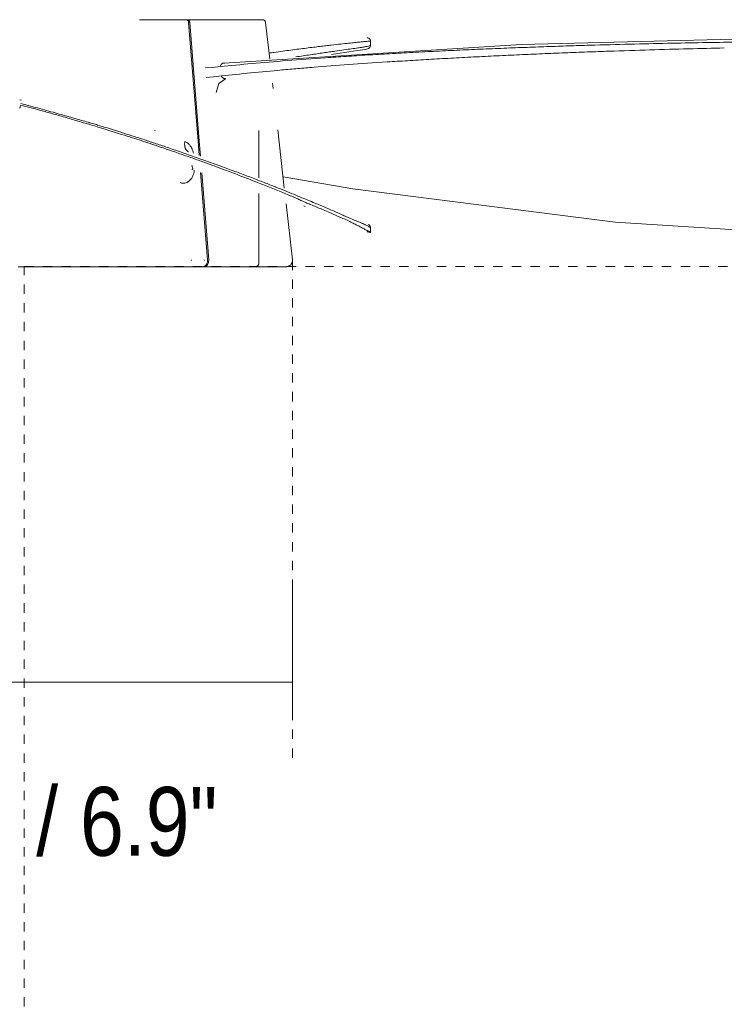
# Model space of a CAD drawing. Header units: millimetres. Extents: x 5911 to 10519, y 1372 to 7072.
# Tile 3 of 11: x 6592 to 6817, y 1541 to 1856. Entities that reach past the tile are written whole.
import ezdxf

# ---------------------------------------------------------------- set-up
doc = ezdxf.new("R2010")
doc.units = ezdxf.units.MM
doc.linetypes.add('Dash', pattern=[6, 3, -3])
for name, color, linetype, lineweight in [('Aparatos eléctricos', 7, 'Continuous', 9), ('Cotas', 7, 'Continuous', 9), ('Cotas-10', 7, 'Continuous', 9)]:
    doc.layers.add(name, color=color, linetype=linetype, lineweight=lineweight)
doc.layers.add('Lighthing Fixture Dim Grey Dash', color=7, linetype='Dash', lineweight=9, true_color=0xd2d2d2)
doc.styles.add('Arial Narrow', font='ARIALN.TTF', dxfattribs={"height": 22})
doc.dimstyles.new('FARO_-_2_2mm_Arial_Narrow_mm_Inch_Right', dxfattribs={"dimscale": 304.8, "dimtxt": 22.515481, "dimasz": 0, "dimexe": 0.098425, "dimexo": 0.0625, "dimgap": 0.016404, "dimtad": 1, "dimdec": 0, "dimzin": 0, "dimdsep": 46, "dimtxsty": 'Arial Narrow', "dimblk1": 'NONE', "dimblk2": 'NONE', "dimsah": 1, "dimcen": 0.09, "dimadec": 0, "dimazin": 0, "dimtfac": 1, "dimtdec": 4, "dimtix": 1, "dimtmove": 2, "dimatfit": 3, "dimfxl": 0.032808, "dimfxlon": 1, "dimtvp": 1, "dimtolj": 1, "dimtzin": 0, "dimarcsym": 2})

# ---------------------------------------------------------------- blocks, each defined once
blk = doc.blocks.new('34315 - 33832-1TW MINI PUNT TUB S LED White fan with DC motor-692812-Alzado_PDF')
at = {"layer": 'Aparatos eléctricos'}
for p, q in [((6645.64, 1855.8), (6645.8, 1855.8)), ((6672.09, 1843.22), (6670.77, 1854.91)), ((6704.32, 1847.53), (6704.32, 1848.98)), ((6656.87, 1841.91), (6657.48, 1841.87)), ((6673.16, 1833.82), (6672.96, 1835.55)), ((6592.74, 1830.01), (6592.14, 1830.16)), ((6676.77, 1801.92), (6674.66, 1820.57)), ((6635.25, 1820.38), (6635.47, 1820.38)), ((6668.61, 1805.18), (6668.61, 1820.38)), ((6649.98, 1806.95), (6652.22, 1779.03)), ((6652.58, 1779.03), (6650.35, 1806.82)), ((6668.61, 1777.88), (6668.61, 1800.22)), ((6679.36, 1779.03), (6677.34, 1796.88)), ((6704.31, 1787.74), (6704.31, 1789.33)), ((6647.05, 1778.97), (6647.06, 1778.8)), ((6650.81, 1776.8), (6651.18, 1776.8)), ((6651.17, 1778.97), (6651.19, 1778.8))]:
    blk.add_line(p, q, dxfattribs=at)
at = {"layer": 'Aparatos eléctricos', "flags": 128}
for points in [[(6645.44, 1855.8), (6643.14, 1855.8), (6640.76, 1855.8), (6638.3, 1855.8), (6635.77, 1855.8), (6633.16, 1855.8), (6630.5, 1855.8)], [(6669.77, 1855.8), (6669.71, 1855.8), (6669.53, 1855.8), (6669.22, 1855.8), (6668.78, 1855.8), (6668.23, 1855.8), (6667.55, 1855.8), (6666.75, 1855.8), (6665.83, 1855.8), (6664.8, 1855.8), (6663.65, 1855.8), (6662.38, 1855.8), (6661.01, 1855.8), (6659.52, 1855.8), (6657.92, 1855.8), (6656.22, 1855.8), (6654.42, 1855.8), (6652.52, 1855.8), (6650.52, 1855.8), (6648.43, 1855.8), (6646.24, 1855.8), (6645.8, 1855.8)], [(6648.62, 1855.8), (6650.7, 1855.8), (6652.69, 1855.8), (6654.59, 1855.8), (6656.38, 1855.8), (6658.07, 1855.8), (6659.66, 1855.8), (6661.13, 1855.8), (6662.5, 1855.8), (6663.76, 1855.8), (6664.9, 1855.8), (6665.92, 1855.8), (6666.83, 1855.8), (6667.62, 1855.8), (6668.28, 1855.8), (6668.83, 1855.8), (6669.25, 1855.8), (6669.55, 1855.8), (6669.72, 1855.8), (6669.77, 1855.8)], [(6669.77, 1855.8), (6669.81, 1855.8), (6669.85, 1855.8), (6669.89, 1855.79), (6669.93, 1855.79), (6669.97, 1855.78), (6670.01, 1855.77), (6670.05, 1855.76), (6670.09, 1855.75), (6670.13, 1855.74), (6670.16, 1855.72), (6670.2, 1855.71), (6670.24, 1855.69), (6670.27, 1855.67), (6670.3, 1855.65), (6670.34, 1855.63), (6670.37, 1855.6), (6670.4, 1855.58), (6670.43, 1855.55), (6670.46, 1855.53), (6670.49, 1855.5), (6670.52, 1855.47), (6670.54, 1855.44), (6670.57, 1855.41), (6670.59, 1855.37), (6670.61, 1855.34), (6670.64, 1855.31), (6670.66, 1855.27), (6670.67, 1855.24), (6670.69, 1855.2), (6670.71, 1855.16), (6670.72, 1855.13), (6670.73, 1855.09), (6670.74, 1855.05), (6670.75, 1855.01), (6670.76, 1854.97), (6670.76, 1854.93), (6670.77, 1854.91)], [(6646.14, 1854.91), (6649.18, 1816.97), (6649.55, 1812.33)], [(6649.93, 1812.17), (6649.54, 1816.97), (6646.5, 1854.91)], [(6992.19, 1829.41), (6988.52, 1837.76), (6984.06, 1840.8), (6977, 1843.49), (6966.04, 1845.82), (6949.05, 1847.77), (6923.25, 1849.18), (6883.71, 1849.93), (6824.69, 1849.69), (6752.67, 1847.89), (6657.46, 1841.87)], [(6704.32, 1848.98), (6704.29, 1849.17), (6704.24, 1849.35), (6704.17, 1849.5), (6704.09, 1849.62), (6704, 1849.71), (6703.82, 1849.84), (6703.67, 1849.91), (6703.43, 1849.97), (6703.32, 1849.98), (6703.27, 1849.98), (6703.25, 1849.98), (6703.25, 1849.98), (6703.24, 1849.98), (6703.23, 1849.98), (6703.23, 1849.98), (6703.22, 1849.98), (6703.22, 1849.98), (6703.21, 1849.98)], [(6704.32, 1847.53), (6704.12, 1846.93), (6703.72, 1846.6), (6703.39, 1846.48), (6702.72, 1846.32), (6700.2, 1845.9), (6691.83, 1844.7)], [(6656.35, 1840.8), (6653.78, 1840.52), (6651.48, 1840.35)], [(6656.65, 1837.81), (6654.08, 1837.52), (6651.78, 1837.36)], [(6658.01, 1836.92), (6655.85, 1835.44), (6654.96, 1832.54)], [(6992.19, 1828.48), (6988.92, 1818.64), (6984.26, 1813.29), (6977.21, 1807.94), (6967.58, 1802.79), (6954.87, 1797.93), (6939.22, 1793.72), (6920.61, 1790.37), (6898.78, 1788.02), (6847.97, 1786.89), (6782.54, 1790.99), (6698.63, 1801.73), (6676.35, 1805.49)], [(6646.05, 1813.59), (6646.07, 1813.58), (6646.15, 1813.54)], [(6704.31, 1789.38), (6704.3, 1789.53), (6704.23, 1789.78), (6704.14, 1789.94), (6703.94, 1790.15), (6703.83, 1790.23), (6703.78, 1790.26), (6703.76, 1790.27), (6703.76, 1790.28), (6703.75, 1790.28), (6703.74, 1790.28), (6703.74, 1790.28), (6703.73, 1790.29), (6703.73, 1790.29), (6703.72, 1790.29), (6703.72, 1790.29)], [(6591.68, 1776.8), (6595.09, 1776.8), (6598.49, 1776.8), (6601.89, 1776.8), (6605.26, 1776.8), (6608.62, 1776.8), (6611.95, 1776.8), (6615.25, 1776.8), (6618.51, 1776.8), (6621.72, 1776.8), (6624.9, 1776.8), (6628.02, 1776.8), (6631.08, 1776.8), (6634.08, 1776.8), (6637.01, 1776.8), (6639.87, 1776.8), (6642.66, 1776.8), (6645.36, 1776.8), (6647.98, 1776.8), (6650.51, 1776.8), (6650.81, 1776.8)], [(6651.18, 1776.8), (6653.59, 1776.8), (6655.9, 1776.8), (6658.11, 1776.8), (6660.21, 1776.8), (6662.21, 1776.8), (6664.09, 1776.8), (6665.86, 1776.8), (6667.52, 1776.8), (6669.05, 1776.8), (6670.45, 1776.8), (6671.74, 1776.8), (6672.89, 1776.8), (6673.92, 1776.8), (6674.81, 1776.8), (6675.58, 1776.8), (6676.21, 1776.8), (6676.7, 1776.8), (6677.06, 1776.8), (6677.29, 1776.8), (6677.38, 1776.8), (6677.38, 1776.8)], [(6677.38, 1776.8), (6677.31, 1776.8), (6677.1, 1776.8), (6676.76, 1776.8), (6676.29, 1776.8), (6675.68, 1776.8), (6674.94, 1776.8), (6674.06, 1776.8), (6673.05, 1776.8), (6671.92, 1776.8), (6670.65, 1776.8), (6669.26, 1776.8), (6667.75, 1776.8), (6666.12, 1776.8), (6664.36, 1776.8), (6662.5, 1776.8), (6660.52, 1776.8), (6658.43, 1776.8), (6656.23, 1776.8), (6654, 1776.8)], [(6666.39, 1776.88), (6666.87, 1776.88), (6667.23, 1776.88), (6667.47, 1776.88), (6667.59, 1776.88)], [(6667.55, 1776.88), (6667.37, 1776.88), (6667.08, 1776.88)], [(6668.61, 1777.88), (6668.61, 1777.84), (6668.61, 1777.8), (6668.6, 1777.76), (6668.6, 1777.72), (6668.59, 1777.68), (6668.58, 1777.64), (6668.57, 1777.6), (6668.56, 1777.56), (6668.54, 1777.53), (6668.53, 1777.49), (6668.51, 1777.45), (6668.5, 1777.42), (6668.48, 1777.38), (6668.46, 1777.35), (6668.43, 1777.31), (6668.41, 1777.28), (6668.39, 1777.25), (6668.36, 1777.22), (6668.33, 1777.19), (6668.31, 1777.16), (6668.28, 1777.13), (6668.25, 1777.11), (6668.21, 1777.08), (6668.18, 1777.06), (6668.15, 1777.04), (6668.11, 1777.02), (6668.08, 1777), (6668.04, 1776.98), (6668.01, 1776.96), (6667.97, 1776.95), (6667.93, 1776.93), (6667.9, 1776.92), (6667.86, 1776.91), (6667.82, 1776.9), (6667.78, 1776.89), (6667.74, 1776.89), (6667.7, 1776.88), (6667.66, 1776.88), (6667.62, 1776.88)], [(6679.38, 1778.8), (6679.38, 1778.72), (6679.37, 1778.64), (6679.36, 1778.56), (6679.35, 1778.48), (6679.34, 1778.4), (6679.32, 1778.33), (6679.3, 1778.25), (6679.28, 1778.17), (6679.25, 1778.1), (6679.22, 1778.02), (6679.19, 1777.95), (6679.15, 1777.88), (6679.11, 1777.81), (6679.07, 1777.74), (6679.03, 1777.67), (6678.98, 1777.61), (6678.93, 1777.54), (6678.88, 1777.48), (6678.83, 1777.42), (6678.77, 1777.37), (6678.71, 1777.31), (6678.65, 1777.26), (6678.59, 1777.21), (6678.52, 1777.16), (6678.46, 1777.12), (6678.39, 1777.08), (6678.32, 1777.04), (6678.25, 1777), (6678.18, 1776.97), (6678.1, 1776.94), (6678.03, 1776.91), (6677.95, 1776.89), (6677.87, 1776.86), (6677.8, 1776.85), (6677.72, 1776.83), (6677.64, 1776.82), (6677.56, 1776.81), (6677.48, 1776.8), (6677.4, 1776.8), (6677.38, 1776.8)], [(6679.36, 1779.03), (6679.37, 1778.95), (6679.38, 1778.87), (6679.38, 1778.8)]]:
    blk.add_lwpolyline(points, dxfattribs=at)
at = {"layer": 'Aparatos eléctricos'}
for points, knots in [([(6645.44, 1855.8), (6645.51, 1855.8), (6645.64, 1855.77), (6645.81, 1855.66), (6645.95, 1855.5), (6646.08, 1855.27), (6646.13, 1855.06), (6646.14, 1854.91)], [0, 0, 0, 0, 0.2, 0.4, 0.55, 0.7, 1, 1, 1, 1]), ([(6646.5, 1854.91), (6646.49, 1855.01), (6646.46, 1855.2), (6646.36, 1855.43), (6646.23, 1855.6), (6646.06, 1855.75), (6645.9, 1855.8), (6645.8, 1855.8)], [0, 0, 0, 0, 0.2, 0.4, 0.55, 0.7, 1, 1, 1, 1]), ([(6704.32, 1848.98), (6704.32, 1848.98), (6704.31, 1848.98), (6704.29, 1848.98), (6704.16, 1848.97), (6703.85, 1848.94), (6703.21, 1848.88), (6702.59, 1848.82), (6702.23, 1848.78)], [0.5477037, 0.5477037, 0.5477037, 0.5477037, 0.55, 0.5625, 0.575, 0.6, 0.625, 0.65, 0.65, 0.65, 0.65]), ([(6697.29, 1848.28), (6696.54, 1848.2), (6694.88, 1848.02), (6692.36, 1847.74), (6690.05, 1847.47), (6688.8, 1847.32), (6688.14, 1847.24)], [0.725, 0.725, 0.725, 0.725, 0.75, 0.775, 0.7875, 0.8, 0.8, 0.8, 0.8]), ([(6788.8, 1848.01), (6784.69, 1847.91), (6778.3, 1847.74), (6769.38, 1847.48), (6764.8, 1847.32), (6762.46, 1847.24)], [0.75, 0.75, 0.75, 0.75, 0.775, 0.7875, 0.8, 0.8, 0.8, 0.8]), ([(6817.47, 1846.77), (6813.77, 1846.69), (6806.11, 1846.5), (6797.88, 1846.27), (6793.65, 1846.14)], [0.67500021, 0.67500021, 0.67500021, 0.67500021, 0.7, 0.725, 0.725, 0.725, 0.725]), ([(6717.9, 1845.33), (6715.38, 1845.2), (6710.41, 1844.93), (6703.28, 1844.51), (6696.5, 1844.08), (6687.73, 1843.48), (6673.35, 1842.41), (6662.74, 1841.46), (6656.35, 1840.8)], [0.875, 0.875, 0.875, 0.875, 0.8875, 0.9, 0.9125, 0.925, 0.95, 1, 1, 1, 1]), ([(6685.08, 1844.58), (6684.34, 1844.47), (6682.85, 1844.25), (6681.26, 1844.01), (6680.46, 1843.89)], [0.8, 0.8, 0.8, 0.8, 0.8125, 0.82451983, 0.82451983, 0.82451983, 0.82451983]), ([(6737.3, 1843.88), (6734.83, 1843.75), (6729.93, 1843.49), (6722.9, 1843.09), (6716.17, 1842.69), (6707.43, 1842.14), (6701.23, 1841.71), (6697.33, 1841.42)], [0.825, 0.825, 0.825, 0.825, 0.8375, 0.85, 0.8625, 0.875, 0.9, 0.9, 0.9, 0.9]), ([(6697.33, 1841.42), (6693.44, 1841.14), (6687.97, 1840.72), (6681.09, 1840.15), (6674.29, 1839.57), (6669.31, 1839.1), (6666.08, 1838.78)], [0.9, 0.9, 0.9, 0.9, 0.925, 0.9375, 0.95, 0.975, 0.975, 0.975, 0.975]), ([(6701.36, 1790.78), (6701.03, 1790.92), (6700.3, 1791.21), (6698.71, 1791.85), (6697.08, 1792.57), (6695.26, 1793.4), (6693.74, 1794.08), (6692.04, 1794.81), (6690.21, 1795.59), (6688.22, 1796.43), (6686.03, 1797.35), (6683.67, 1798.33), (6680.32, 1799.72), (6676.49, 1801.28), (6671.79, 1803.15), (6667.87, 1804.68), (6663.64, 1806.29), (6659.3, 1807.89), (6654.7, 1809.56), (6649.8, 1811.33), (6644.9, 1813.06), (6640.33, 1814.63), (6636.24, 1815.99), (6632.43, 1817.26), (6628.88, 1818.41), (6625.99, 1819.34), (6623.85, 1820.01), (6621.98, 1820.6), (6619.87, 1821.26), (6617.62, 1821.94), (6615.45, 1822.58), (6613.54, 1823.14), (6611.39, 1823.76), (6608.37, 1824.62), (6604.22, 1825.79), (6598.68, 1827.33), (6594.61, 1828.46), (6592.48, 1829.04)], [0.575, 0.575, 0.575, 0.575, 0.5875, 0.6, 0.625, 0.6375, 0.65, 0.6625, 0.675, 0.6875, 0.7, 0.7125, 0.725, 0.75, 0.7625, 0.775, 0.7875, 0.8, 0.8125, 0.825, 0.8375, 0.85, 0.8625, 0.875, 0.8875, 0.9, 0.90625, 0.9125, 0.925, 0.9375, 0.94375, 0.95, 0.95625, 0.9625, 0.975, 0.9875, 1, 1, 1, 1]), ([(6613.5, 1823.15), (6612.82, 1823.35), (6611.39, 1823.76), (6608.37, 1824.62), (6604.22, 1825.79), (6598.68, 1827.33), (6594.61, 1828.46), (6592.48, 1829.04)], [0.95, 0.95, 0.95, 0.95, 0.95625, 0.9625, 0.975, 0.9875, 1, 1, 1, 1]), ([(6632.47, 1817.24), (6631.25, 1817.64), (6628.88, 1818.41), (6625.99, 1819.34), (6623.85, 1820.01), (6621.98, 1820.6), (6619.87, 1821.26), (6617.62, 1821.94), (6615.45, 1822.58), (6614.18, 1822.96), (6613.5, 1823.15)], [0.875, 0.875, 0.875, 0.875, 0.8875, 0.9, 0.90625, 0.9125, 0.925, 0.9375, 0.94375, 0.95, 0.95, 0.95, 0.95]), ([(6616.02, 1821.81), (6619.15, 1820.86), (6623.75, 1819.44), (6628.18, 1818.04), (6630.08, 1817.42), (6631.02, 1817.11)], [0.06818182, 0.06818182, 0.06818182, 0.06818182, 0.09090909, 0.10227273, 0.11363636, 0.11363636, 0.11363636, 0.11363636]), ([(6646.15, 1813.54), (6646.12, 1813.55), (6646.06, 1813.58), (6645.96, 1813.64), (6645.86, 1813.71), (6645.77, 1813.79), (6645.65, 1813.9), (6645.5, 1814.05), (6645.35, 1814.22), (6645.24, 1814.38), (6645.16, 1814.54), (6645.1, 1814.71), (6645.04, 1814.89), (6644.99, 1815.08), (6644.95, 1815.28), (6644.91, 1815.56), (6644.89, 1815.92), (6644.9, 1816.39), (6644.93, 1816.71), (6644.95, 1816.86)], [0, 0, 0, 0, 0.05, 0.1, 0.15, 0.1875, 0.225, 0.3, 0.35, 0.4, 0.45, 0.5, 0.55, 0.6, 0.65, 0.7, 0.8, 0.9, 1, 1, 1, 1]), ([(6644.95, 1816.86), (6645.26, 1816.75), (6645.84, 1816.42), (6646.54, 1815.74), (6646.95, 1815.11), (6647.16, 1814.7), (6647.29, 1814.42), (6647.44, 1814.05), (6647.59, 1813.58), (6647.67, 1813.25), (6647.7, 1813.09)], [0, 0, 0, 0, 0.2, 0.4, 0.55, 0.5875, 0.625, 0.7, 0.775, 0.85, 0.85, 0.85, 0.85]), ([(6647.15, 1809.29), (6647.22, 1809.13), (6647.36, 1808.81), (6647.49, 1808.32), (6647.48, 1808), (6647.35, 1807.88), (6647.25, 1807.89), (6647.18, 1807.92)], [0, 0, 0, 0, 0.25, 0.5, 0.75, 0.875, 1, 1, 1, 1]), ([(6647.99, 1807.64), (6647.97, 1807.53), (6647.94, 1807.26), (6647.83, 1806.68), (6647.63, 1806.07), (6647.36, 1805.51), (6647.01, 1804.89), (6646.57, 1804.39), (6646.12, 1804.04), (6645.82, 1803.84), (6644.92, 1803.42), (6644.09, 1803.44), (6643.42, 1803.7)], [0.1160131, 0.1160131, 0.1160131, 0.1160131, 0.15, 0.2, 0.3, 0.35, 0.4, 0.55, 0.5875, 0.625, 0.7, 1, 1, 1, 1]), ([(6686, 1797.36), (6685.24, 1797.68), (6683.67, 1798.33), (6680.32, 1799.72), (6677.45, 1800.89), (6675.24, 1801.78)], [0.7, 0.7, 0.7, 0.7, 0.7125, 0.725, 0.75, 0.75, 0.75, 0.75]), ([(6682.83, 1797.68), (6683.2, 1797.51), (6683.97, 1797.17), (6684.91, 1796.79), (6685.43, 1796.57)], [0.34206886, 0.34206886, 0.34206886, 0.34206886, 0.35227273, 0.36283399, 0.36283399, 0.36283399, 0.36283399]), ([(6685.7, 1796.46), (6686.23, 1796.25), (6687.42, 1795.75), (6688.65, 1795.22), (6689.29, 1794.95)], [0.3645935, 0.3645935, 0.3645935, 0.3645935, 0.375, 0.38636364, 0.38636364, 0.38636364, 0.38636364]), ([(6701.3, 1790.8), (6700.98, 1790.93), (6700.28, 1791.22), (6698.71, 1791.85), (6697.08, 1792.57), (6695.26, 1793.4), (6693.74, 1794.08), (6692.04, 1794.81), (6690.82, 1795.33), (6690.19, 1795.6)], [0.57576891, 0.57576891, 0.57576891, 0.57576891, 0.5875, 0.6, 0.625, 0.6375, 0.65, 0.6625, 0.675, 0.675, 0.675, 0.675]), ([(6689.29, 1794.95), (6689.94, 1794.67), (6690.91, 1794.24), (6692.19, 1793.69), (6693.12, 1793.29), (6694.06, 1792.89), (6695.34, 1792.33), (6696.9, 1791.63), (6698.51, 1790.85), (6699.34, 1790.41), (6699.7, 1790.22)], [0.38636364, 0.38636364, 0.38636364, 0.38636364, 0.39772727, 0.40340909, 0.40909091, 0.41477273, 0.42045455, 0.43181818, 0.44318182, 0.45454545, 0.45454545, 0.45454545, 0.45454545]), ([(6704.31, 1789.33), (6704.31, 1789.33), (6704.3, 1789.33), (6704.23, 1789.37), (6704.08, 1789.47), (6703.83, 1789.61), (6703.47, 1789.8), (6703.14, 1789.97), (6702.96, 1790.06)], [0.47680532, 0.47680532, 0.47680532, 0.47680532, 0.4875, 0.5, 0.5125, 0.525, 0.5375, 0.54947557, 0.54947557, 0.54947557, 0.54947557]), ([(6704.2, 1789.43), (6704.24, 1789.41), (6704.29, 1789.37), (6704.31, 1789.34), (6704.31, 1789.33), (6704.31, 1789.33)], [0.45, 0.45, 0.45, 0.45, 0.4625, 0.475, 0.47675886, 0.47675886, 0.47675886, 0.47675886]), ([(6703.23, 1788.37), (6703.32, 1788.32), (6703.5, 1788.25), (6703.74, 1788.14), (6703.96, 1788.01), (6704.19, 1787.87), (6704.3, 1787.78), (6704.31, 1787.75), (6704.31, 1787.74)], [0.52272727, 0.52272727, 0.52272727, 0.52272727, 0.53409091, 0.54545455, 0.55681818, 0.56818182, 0.59090909, 0.59679174, 0.59679174, 0.59679174, 0.59679174]), ([(6704.31, 1787.74), (6704.31, 1787.73), (6704.26, 1787.71), (6704.03, 1787.77), (6703.79, 1787.85), (6703.71, 1787.87)], [0.59682486, 0.59682486, 0.59682486, 0.59682486, 0.61363636, 0.63636364, 0.64469655, 0.64469655, 0.64469655, 0.64469655]), ([(6652.23, 1778.8), (6652.23, 1778.5), (6652.16, 1778.06), (6651.93, 1777.54), (6651.67, 1777.17), (6651.29, 1776.88), (6650.98, 1776.8), (6650.81, 1776.8)], [0, 0, 0, 0, 0.285714, 0.428571, 0.571429, 0.785714, 1, 1, 1, 1]), ([(6651.18, 1776.8), (6651.39, 1776.8), (6651.7, 1776.9), (6652.07, 1777.22), (6652.33, 1777.6), (6652.54, 1778.13), (6652.59, 1778.57), (6652.59, 1778.8)], [0, 0, 0, 0, 0.285714, 0.428571, 0.571429, 0.785714, 1, 1, 1, 1])]:
    blk.add_open_spline(points, degree=3, knots=knots, dxfattribs=at)
for points in [[(6702.23, 1848.78), (6701.86, 1848.75), (6701.44, 1848.7), (6700.96, 1848.66)], [(6832.18, 1848.78), (6828.99, 1848.75), (6822.44, 1848.66), (6811.96, 1848.5), (6800.83, 1848.29), (6792.91, 1848.11), (6788.8, 1848.01)], [(6683.81, 1846.71), (6683.03, 1846.61), (6681.41, 1846.41), (6678.91, 1846.08), (6676.27, 1845.72), (6674.4, 1845.46), (6673.46, 1845.33)], [(6688.14, 1847.24), (6687.48, 1847.16), (6686.1, 1846.99), (6684.59, 1846.81), (6683.81, 1846.71)], [(6692.87, 1845.71), (6692.33, 1845.64), (6691.18, 1845.47), (6689.92, 1845.29), (6689.26, 1845.19)], [(6695.85, 1846.14), (6694.95, 1846.01), (6693.97, 1845.87), (6692.87, 1845.71)], [(6698.29, 1846.49), (6697.56, 1846.38), (6696.75, 1846.27), (6695.85, 1846.14)], [(6699.33, 1848.49), (6698.72, 1848.43), (6698.04, 1848.36), (6697.29, 1848.28)], [(6700.24, 1846.77), (6699.67, 1846.69), (6699.02, 1846.59), (6698.29, 1846.49)], [(6700.96, 1848.66), (6700.48, 1848.61), (6699.94, 1848.55), (6699.33, 1848.49)], [(6701.75, 1847), (6701.31, 1846.93), (6700.81, 1846.86), (6700.24, 1846.77)], [(6702.88, 1847.19), (6702.56, 1847.13), (6702.19, 1847.07), (6701.75, 1847)], [(6703.65, 1847.33), (6703.45, 1847.29), (6703.19, 1847.24), (6702.88, 1847.19)], [(6704.12, 1847.44), (6704.01, 1847.41), (6703.86, 1847.37), (6703.65, 1847.33)], [(6704.31, 1847.52), (6704.3, 1847.51), (6704.26, 1847.48), (6704.17, 1847.45), (6704.12, 1847.44)], [(6747.9, 1846.71), (6745.41, 1846.61), (6740.39, 1846.41), (6732.95, 1846.08), (6725.47, 1845.72), (6720.41, 1845.47), (6717.9, 1845.33)], [(6762.46, 1847.24), (6760.12, 1847.16), (6755.34, 1846.99), (6750.39, 1846.81), (6747.9, 1846.71)], [(6780.54, 1845.71), (6778.28, 1845.64), (6773.68, 1845.47), (6768.91, 1845.29), (6766.51, 1845.2)], [(6793.65, 1846.14), (6789.42, 1846.01), (6785.06, 1845.87), (6780.54, 1845.71)], [(6673.46, 1845.33), (6672.93, 1845.26), (6672.39, 1845.18), (6671.86, 1845.11)], [(6689.26, 1845.19), (6688.61, 1845.1), (6687.25, 1844.9), (6685.82, 1844.69), (6685.08, 1844.58)], [(6766.51, 1845.2), (6764.1, 1845.1), (6759.25, 1844.9), (6752.04, 1844.59), (6744.73, 1844.25), (6739.76, 1844), (6737.3, 1843.88)], [(6656.35, 1840.8), (6656.31, 1840.97), (6656.39, 1841.31), (6656.79, 1841.68), (6657.28, 1841.87), (6657.6, 1841.89), (6657.74, 1841.88)], [(6666.08, 1838.78), (6662.85, 1838.46), (6659.71, 1838.14), (6656.65, 1837.81)], [(6658.01, 1836.92), (6657.89, 1836.93), (6657.64, 1836.96), (6657.28, 1837.09), (6656.97, 1837.29), (6656.74, 1837.53), (6656.67, 1837.72), (6656.65, 1837.81)], [(6592.48, 1828.5), (6592.43, 1828.31), (6592.33, 1827.97), (6592.24, 1827.67), (6592.21, 1827.54), (6592.22, 1827.52), (6592.22, 1827.52)], [(6592.48, 1828.49), (6594.63, 1827.93), (6596.92, 1827.32), (6599.35, 1826.65)], [(6599.35, 1826.65), (6600.56, 1826.31), (6603.07, 1825.61), (6605.66, 1824.87), (6607.04, 1824.48)], [(6607.04, 1824.48), (6608.41, 1824.08), (6611.31, 1823.23), (6614.46, 1822.28), (6616.02, 1821.81)], [(6631.02, 1817.11), (6631.97, 1816.8), (6633.84, 1816.18), (6635.96, 1815.47), (6637.15, 1815.07)], [(6640.41, 1814.59), (6638.96, 1815.08), (6636.24, 1815.99), (6633.7, 1816.83), (6632.47, 1817.24)], [(6637.15, 1815.07), (6639.52, 1814.27), (6642.39, 1813.29), (6645.19, 1812.3)], [(6649.8, 1811.32), (6648.16, 1811.91), (6644.9, 1813.06), (6641.85, 1814.11), (6640.41, 1814.59)], [(6645.19, 1812.3), (6646.6, 1811.81), (6649.36, 1810.82), (6652.96, 1809.52), (6655.8, 1808.47), (6657.45, 1807.85), (6658.24, 1807.56)], [(6659.26, 1807.9), (6657.77, 1808.45), (6654.7, 1809.56), (6651.43, 1810.74), (6649.8, 1811.32)], [(6667.82, 1804.7), (6666.46, 1805.22), (6663.64, 1806.29), (6660.74, 1807.36), (6659.26, 1807.9)], [(6658.24, 1807.56), (6659.03, 1807.26), (6660.55, 1806.68), (6662.88, 1805.79), (6665.3, 1804.87), (6666.85, 1804.26), (6667.61, 1803.96)], [(6675.24, 1801.78), (6674.14, 1802.22), (6671.79, 1803.15), (6669.18, 1804.17), (6667.82, 1804.7)], [(6667.61, 1803.96), (6669.13, 1803.36), (6672.07, 1802.2), (6674.92, 1801.05), (6676.26, 1800.5)], [(6676.26, 1800.5), (6676.93, 1800.23), (6678.23, 1799.69), (6679.44, 1799.18), (6679.98, 1798.95)], [(6679.98, 1798.95), (6680.52, 1798.72), (6681.48, 1798.29), (6682.29, 1797.92), (6682.7, 1797.74)], [(6683.42, 1796.07), (6683.3, 1796.12), (6683.17, 1796.17), (6683.05, 1796.21)], [(6690.19, 1795.6), (6689.55, 1795.87), (6688.22, 1796.43), (6686.76, 1797.04), (6686, 1797.36)], [(6699.7, 1790.22), (6700.07, 1790.03), (6700.68, 1789.7), (6701.19, 1789.44), (6701.41, 1789.32)], [(6701.41, 1789.32), (6701.64, 1789.21), (6702.04, 1789), (6702.38, 1788.82), (6702.53, 1788.74)], [(6701.83, 1790.58), (6701.71, 1790.63), (6701.57, 1790.69), (6701.43, 1790.75)], [(6702.21, 1790.41), (6702.11, 1790.46), (6701.99, 1790.51), (6701.88, 1790.56)], [(6702.61, 1790.23), (6702.52, 1790.27), (6702.42, 1790.32), (6702.32, 1790.36)], [(6702.9, 1790.09), (6702.81, 1790.13), (6702.72, 1790.18), (6702.62, 1790.22)], [(6702.53, 1788.74), (6702.68, 1788.65), (6702.94, 1788.51), (6703.14, 1788.41), (6703.23, 1788.37)], [(6703.47, 1787.96), (6703.41, 1787.98), (6703.35, 1788), (6703.28, 1788.03)], [(6651.17, 1776.81), (6651.22, 1776.8), (6651.27, 1776.8), (6651.31, 1776.8)], [(6652.22, 1779.03), (6652.23, 1778.95), (6652.23, 1778.88), (6652.23, 1778.8)], [(6652.59, 1778.8), (6652.59, 1778.88), (6652.59, 1778.95), (6652.58, 1779.03)]]:
    blk.add_open_spline(points, degree=3, dxfattribs=at)
blk = doc.blocks.new('DIMBLOCK4-Alzado_PDF')
at = {"layer": 'Cotas-10', "color": 251, "true_color": 0x5b5b5b}
for p, q in [((6504.99, 1643.85), (6504.99, 1673.85)), ((6679.4, 1643.85), (6679.4, 1673.85)), ((6504.99, 1643.85), (6679.4, 1643.85)), ((6504.99, 1643.85), (6504.99, 1633.85)), ((6679.4, 1643.85), (6679.4, 1633.85))]:
    blk.add_line(p, q, dxfattribs=at)
at = {"layer": 'Cotas-10', "color": 0, "insert": (6528.76, 1610.37), "char_height": 22, "width": 152.2475, "attachment_point": 1, "line_spacing_factor": 0.974696, "style": 'Arial Narrow'}
blk.add_mtext('Ø174 / 6.9"', dxfattribs=at)
blk = doc.blocks.new('_None')

msp = doc.modelspace()

# ---------------------------------------------------------------- linework, layer by layer
at = {"layer": 'Lighthing Fixture Dim Grey Dash'}
for p, q in [((6593.52, 1372.12), (6593.52, 1776.88)), ((6593.52, 1776.88), (7133.52, 1776.88)), ((6679.4, 1778.72), (6679.4, 1618.72))]:
    msp.add_line(p, q, dxfattribs=at)

# ---------------------------------------------------------------- block references
at = {"layer": 'Aparatos eléctricos'}
msp.add_blockref('34315 - 33832-1TW MINI PUNT TUB S LED White fan with DC motor-692812-Alzado_PDF', (0, 0), dxfattribs=at)

# ---------------------------------------------------------------- dimensions: what is measured, and where the dimension line sits
at = {"layer": 'Cotas', "color": 251, "true_color": 0x5b5b5b}
dim = msp.add_linear_dim(base=(6679.4, 1643.85), p1=(6504.99, 1633.85), p2=(6679.4, 1633.85), text='Ø<>', dimstyle='FARO_-_2_2mm_Arial_Narrow_mm_Inch_Right', override={"dimpost": '<>', "dimfxl": 174.416228}, dxfattribs=at)
dim.commit()
dim.dimension.update_dxf_attribs({"geometry": 'DIMBLOCK4-Alzado_PDF', "text_midpoint": (6604.88, 1595.71), "dimtype": 160})

doc.saveas('drawing.dxf')
